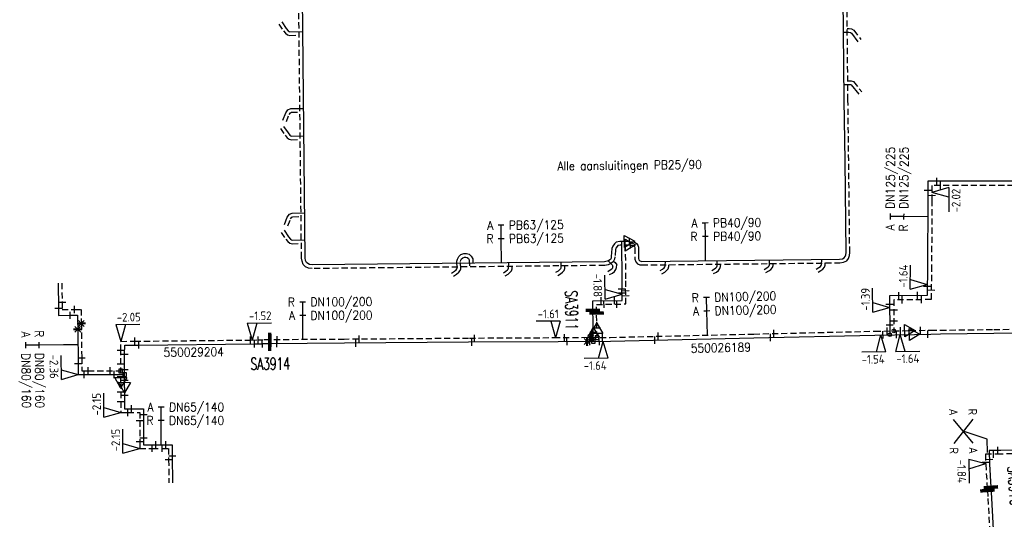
# Model space of a CAD drawing. Header units: millimetres. Extents: x 0 to 118212815, y 0 to 488348790.
# Tile 94 of 143: x 117576435 to 117678576, y 486050167 to 486101966. Entities that reach past the tile are written whole.
import ezdxf
from ezdxf.enums import TextEntityAlignment as Align

# ---------------------------------------------------------------- set-up
doc = ezdxf.new("R2010")
doc.units = ezdxf.units.MM
doc.header["$LTSCALE"] = 200
doc.linetypes.add('HIDDEN2', pattern=[4.7625, 3.175, -1.5875])
for name, color, linetype in [('WW-C-AFSLUITER', 7, 'Continuous'), ('WW-C-mof', 7, 'Continuous'), ('WW-C-tstuk', 7, 'Continuous'), ('WW-C-VERLOOP', 7, 'Continuous'), ('WW-I-diam', 7, 'Continuous'), ('WW-I-info', 7, 'Continuous'), ('WW-I-leidingkruis', 7, 'Continuous'), ('WW-I-NAP', 7, 'Continuous'), ('WW-L-aanvoer', 3, 'Continuous'), ('WW-L-retour', 3, 'HIDDEN2')]:
    doc.layers.add(name, color=color, linetype=linetype)
doc.styles.add('DIN17', font='ROMANS.SHX', dxfattribs={"width": 0.9})
doc.styles.add('ISOCP', font='ISOCP.SHX')

# ---------------------------------------------------------------- blocks, each defined once
blk = doc.blocks.new('LR-tsb')
blk.add_circle((0, 0), 0.375)
blk = doc.blocks.new('LR-mof')
at = {"color": 0, "linetype": 'ByBlock', "lineweight": -2}
blk.add_line((0, -0.75), (0, 0.75), dxfattribs=at)
blk = doc.blocks.new('LR-VERL')
at = {"color": 0, "linetype": 'ByBlock', "lineweight": -2}
blk.add_lwpolyline([(1.08, 0), (-1.08, -1.25), (-1.08, 1.25)], close=True, dxfattribs=at)
blk = doc.blocks.new('LR-AFS')
at = {"color": 0, "lineweight": -3, "const_width": 0.7}
blk.add_lwpolyline([(0, -1.5), (0, 1.5)], dxfattribs=at)
at = {"color": 7, "linetype": 'ByBlock', "lineweight": -2, "style": 'DIN17', "width": 0.9}
blk.add_attdef('*1', text='', height=2.5, dxfattribs=at).set_placement((0, 5), align=Align.MIDDLE)
at = {"color": 0, "linetype": 'ByBlock', "lineweight": -2, "style": 'DIN17', "width": 0.3, "flags": 1}
for tag, p in [('*2', (2.5, 1.5)), ('OCODE', (-7.5, -2.5)), ('NCODE', (-2.5, -2.5)), ('BC', (2.5, -2.5)), ('RK', (7.5, -2.5)), ('ST', (-7.5, -5)), ('VCODE', (-2.5, -5)), ('NIVO', (2.5, -5)), ('IMM', (7.5, -5)), ('FABR', (-7.5, -7.5)), ('TYPE', (-2.5, -7.5)), ('OPBOUW', (2.5, -7.5)), ('BEDIEN', (7.5, -7.5)), ('VERTR', (-7.5, -10)), ('OPBLEN', (-2.5, -10)), ('HULPST', (2.5, -10)), ('VERLSP', (7.5, -10)), ('DEKM', (-7.5, -12.5)), ('PDATUM', (-2.5, -12.5)), ('OPM', (2.5, -12.5)), ('BORD', (7.5, -12.5)), ('BORDL', (-7.5, -15)), ('BORDX', (-2.5, -15)), ('BORDY', (2.5, -15)), ('BORDZ', (7.5, -15))]:
    blk.add_attdef(tag, text='', height=1.8, dxfattribs=at).set_placement(p, align=Align.MIDDLE)
blk = doc.blocks.new('LR-tso')
blk.add_lwpolyline([(-0.375, -0.375), (0.375, -0.375), (0.375, 0.375), (-0.375, 0.375)], close=True)
blk = doc.blocks.new('LR-ldkruis')
at = {"color": 0, "linetype": 'ByBlock', "lineweight": -2}
for p, q in [((2.5, 2), (-2.5, -2)), ((-2.5, 2), (2.5, -2))]:
    blk.add_line(p, q, dxfattribs=at)
at = {"color": 0, "linetype": 'ByBlock', "lineweight": -2, "style": 'ISOCP'}
for tag, p in [('*1', (-4, 2)), ('*3', (4, 2)), ('*2', (-4, -2)), ('*4', (4, -2))]:
    blk.add_attdef(tag, text='', height=1.8, dxfattribs=at).set_placement(p, align=Align.MIDDLE)
blk = doc.blocks.new('nap1')
at = {"color": 0, "linetype": 'Continuous', "lineweight": -3}
for p, q in [((-1, 3.5), (0, 0)), ((-1, 3.5), (4, 3.5)), ((1, 3.5), (0, 0))]:
    blk.add_line(p, q, dxfattribs=at)
at = {"color": 0, "linetype": 'Continuous', "lineweight": -3, "style": 'ISOCP'}
for tag, p in [('*1', (1.7, 5)), ('*2', (4, 1.5))]:
    blk.add_attdef(tag, text='', height=1.8, dxfattribs=at).set_placement(p, align=Align.MIDDLE)
blk = doc.blocks.new('nap2')
at = {"color": 0, "linetype": 'Continuous', "lineweight": -3}
for p, q in [((1, 3.5), (-4, 3.5)), ((-1, 3.5), (0, 0)), ((1, 3.5), (0, 0))]:
    blk.add_line(p, q, dxfattribs=at)
at = {"color": 0, "linetype": 'Continuous', "lineweight": -3, "style": 'ISOCP'}
for tag, p in [('*1', (-1.5, 5)), ('*2', (-4, 1.5))]:
    blk.add_attdef(tag, text='', height=1.8, dxfattribs=at).set_placement(p, align=Align.MIDDLE)
blk = doc.blocks.new('LR-DIAB2')
at = {"color": 0, "linetype": 'Continuous', "lineweight": -3}
blk.add_line((0, 5), (0, 7.8), dxfattribs=at)
at = {"color": 0, "lineweight": -3}
blk.add_line((0, 0), (0, 5), dxfattribs=at)
for points in [[(0.61, 7.8), (0, 7.8), (-0.61, 7.8)], [(0.61, 5), (0, 5), (-0.61, 5)]]:
    blk.add_lwpolyline(points, dxfattribs=at)
at = {"color": 1, "lineweight": -3, "style": 'DIN17', "width": 0.9}
for tag, p in [('*1', (-1.61, 7.8)), ('*2', (-1.61, 5.02))]:
    blk.add_attdef(tag, text='', height=1.8, dxfattribs=at).set_placement(p, align=Align.MIDDLE_RIGHT)
for tag, p in [('*11', (1.61, 7.8)), ('*12', (1.61, 5))]:
    blk.add_attdef(tag, text='', height=1.8, dxfattribs=at).set_placement(p, align=Align.MIDDLE_LEFT)
blk = doc.blocks.new('LR-hyp')
at = {"color": 7, "linetype": 'ByBlock', "lineweight": -3, "style": 'DIN17', "width": 0.9}
blk.add_attdef('*1', text='', height=1.8, dxfattribs=at).set_placement((0, 0), align=Align.MIDDLE)
at = {"color": 7, "linetype": 'ByBlock', "lineweight": -2, "style": 'DIN17', "width": 0.9, "flags": 1}
blk.add_attdef('*2', text='', height=1.8, dxfattribs=at).set_placement((0, -5), align=Align.MIDDLE)
blk = doc.blocks.new('LR-AFS-NB')
at = {"color": 0, "lineweight": -3}
for p, q in [((-1, -1), (1, 1)), ((-1, 1), (1, -1))]:
    blk.add_line(p, q, dxfattribs=at)
at = {"color": 0, "lineweight": -3, "const_width": 0.7}
blk.add_lwpolyline([(0, -1.5), (0, 1.5)], dxfattribs=at)
at = {"color": 7, "linetype": 'ByBlock', "lineweight": -2, "style": 'DIN17', "flags": 1}
for tag, height, width, p in [('*1', 2.5, 0.9, (0, 5)), ('*2', 1.8, 0.3, (4.5, 1.5))]:
    blk.add_attdef(tag, text='', height=height, dxfattribs=dict(at, width=width)).set_placement(p, align=Align.MIDDLE)
at = {"color": 0, "linetype": 'ByBlock', "lineweight": -2, "style": 'DIN17', "width": 0.3, "flags": 1}
for tag, p in [('OCODE', (-7.5, -2.5)), ('NCODE', (-2.5, -2.5)), ('BC', (2.5, -2.5)), ('RK', (7.5, -2.5)), ('FABR', (-7.5, -7.5)), ('ST', (-7.5, -5)), ('VCODE', (-2.5, -5)), ('TYPE', (-2.5, -7.5)), ('OPBOUW', (2.5, -7.5)), ('NIVO', (2.5, -5)), ('BEDIEN', (7.5, -7.5)), ('IMM', (7.5, -5)), ('VERTR', (-7.5, -10)), ('OPBLEN', (-2.5, -10)), ('HULPST', (2.5, -10)), ('VERLSP', (7.5, -10)), ('DEKM', (-7.5, -12.5)), ('PDATUM', (-2.5, -12.5)), ('OPM', (2.5, -12.5)), ('BORD', (7.5, -12.5)), ('BORDL', (-7.5, -15)), ('BORDX', (-2.5, -15)), ('BORDY', (2.5, -15)), ('BORDZ', (7.5, -15))]:
    blk.add_attdef(tag, text='', height=1.8, dxfattribs=at).set_placement(p, align=Align.MIDDLE)
blk = doc.blocks.new('LR-DIAO2')
at = {"color": 0, "lineweight": -3}
blk.add_line((0, 0), (0, -5), dxfattribs=at)
at = {"color": 0, "linetype": 'Continuous', "lineweight": -3}
blk.add_line((0, -5), (0, -7.8), dxfattribs=at)
at = {"color": 0, "lineweight": -3}
for points in [[(0.61, -5), (0, -5), (-0.61, -5)], [(0.61, -7.8), (0, -7.8), (-0.61, -7.8)]]:
    blk.add_lwpolyline(points, dxfattribs=at)
at = {"color": 1, "lineweight": -3, "style": 'DIN17', "width": 0.9}
for tag, p in [('*1', (-1.61, -5)), ('*2', (-1.61, -7.78))]:
    blk.add_attdef(tag, text='', height=1.8, dxfattribs=at).set_placement(p, align=Align.MIDDLE_RIGHT)
for tag, p in [('*11', (1.61, -5)), ('*12', (1.61, -7.8))]:
    blk.add_attdef(tag, text='', height=1.8, dxfattribs=at).set_placement(p, align=Align.MIDDLE_LEFT)

msp = doc.modelspace()

# ---------------------------------------------------------------- linework, layer by layer
at = {"layer": 'WW-I-diam'}
msp.add_line((117582475, 486068267), (117580969, 486068252), dxfattribs=at)
at = {"layer": 'WW-I-info'}
for p, q in [((117676808, 486058461), (117674322, 486059295)), ((117676819, 486057101), (117676808, 486058461))]:
    msp.add_line(p, q, dxfattribs=at)
at = {"layer": 'WW-L-aanvoer'}
for p, q in [((117606050, 486077292), (117605427, 486134767)), ((117661980, 486093641), (117661605, 486129038)), ((117603617, 486101730), (117604089, 486101053)), ((117604089, 486101053), (117604278, 486100822)), ((117604278, 486100822), (117604374, 486100743)), ((117604374, 486100743), (117604476, 486100724)), ((117604476, 486100724), (117605796, 486100755)), ((117661906, 486100666), (117662456, 486100672)), ((117662456, 486100672), (117662606, 486100649)), ((117662606, 486100649), (117662724, 486100580)), ((117662724, 486100580), (117663397, 486099680)), ((117661963, 486095256), (117662618, 486095251)), ((117662618, 486095251), (117662703, 486095221)), ((117662703, 486095221), (117663489, 486094262)), ((117662053, 486087336), (117661980, 486093641)), ((117603747, 486091549), (117604051, 486092318)), ((117604051, 486092318), (117604268, 486092625)), ((117604268, 486092625), (117604548, 486092742)), ((117604548, 486092742), (117605882, 486092758)), ((117603797, 486090910), (117604269, 486090233)), ((117604269, 486090233), (117604458, 486090002)), ((117604458, 486090002), (117604554, 486089923)), ((117604554, 486089923), (117604656, 486089904)), ((117604656, 486089904), (117605913, 486089933)), ((117662162, 486077832), (117662053, 486087336)), ((117681970, 486085218), (117670644, 486085208)), ((117670644, 486085208), (117670646, 486083269)), ((117670646, 486083269), (117670601, 486076465)), ((117604197, 486081494), (117604414, 486081800)), ((117604414, 486081800), (117604694, 486081918)), ((117604694, 486081918), (117606000, 486081933)), ((117603893, 486080725), (117604197, 486081494)), ((117603861, 486080130), (117604333, 486079453)), ((117604333, 486079453), (117604522, 486079222)), ((117604522, 486079222), (117604618, 486079143)), ((117604618, 486079143), (117604720, 486079124)), ((117604720, 486079124), (117606030, 486079154)), ((117638123, 486078713), (117637953, 486078478)), ((117638317, 486078903), (117638123, 486078713)), ((117638688, 486078966), (117638317, 486078903)), ((117639694, 486078982), (117638688, 486078966)), ((117638866, 486078969), (117638901, 486074892)), ((117639694, 486078982), (117640164, 486078944)), ((117640164, 486078944), (117640432, 486078779)), ((117640432, 486078779), (117640554, 486078606)), ((117621975, 486077411), (117622205, 486077615)), ((117622205, 486077615), (117622513, 486077726)), ((117622513, 486077726), (117622792, 486077722)), ((117622792, 486077722), (117623045, 486077639)), ((117623045, 486077639), (117623285, 486077440)), ((117637851, 486078238), (117637805, 486077426)), ((117637953, 486078478), (117637851, 486078238)), ((117640554, 486078606), (117640614, 486078373)), ((117640614, 486078373), (117640617, 486077219)), ((117662070, 486077403), (117662145, 486077594)), ((117662145, 486077594), (117662162, 486077832)), ((117606099, 486077014), (117606050, 486077292)), ((117606175, 486076807), (117606099, 486077014)), ((117606310, 486076676), (117606175, 486076807)), ((117606499, 486076585), (117606310, 486076676)), ((117606816, 486076540), (117606499, 486076585)), ((117637097, 486076869), (117606816, 486076540)), ((117621797, 486076926), (117621846, 486077145)), ((117621804, 486076209), (117621797, 486076926)), ((117621846, 486077145), (117621975, 486077411)), ((117623285, 486077440), (117623427, 486077172)), ((117623427, 486077172), (117623448, 486076721)), ((117627154, 486076208), (117627170, 486076761)), ((117632606, 486076251), (117632623, 486076820)), ((117637364, 486076914), (117637097, 486076869)), ((117637563, 486077005), (117637364, 486076914)), ((117637495, 486076974), (117637900, 486076548)), ((117637712, 486077116), (117637563, 486077005)), ((117637783, 486077250), (117637712, 486077116)), ((117637805, 486077426), (117637783, 486077250)), ((117640617, 486077219), (117640669, 486077068)), ((117640669, 486077068), (117640750, 486076977)), ((117640750, 486076977), (117640855, 486076934)), ((117640855, 486076934), (117640990, 486076913)), ((117640990, 486076913), (117661483, 486077137)), ((117643406, 486076433), (117643421, 486076940)), ((117648774, 486076438), (117648791, 486076998)), ((117654209, 486076546), (117654224, 486077058)), ((117659588, 486076496), (117659619, 486076587)), ((117659619, 486076587), (117659635, 486077117)), ((117661483, 486077137), (117661789, 486077187)), ((117661789, 486077187), (117661978, 486077281)), ((117661978, 486077281), (117662070, 486077403)), ((117621241, 486075696), (117621537, 486075893)), ((117621537, 486075893), (117621710, 486076034)), ((117621710, 486076034), (117621782, 486076138)), ((117621782, 486076138), (117621804, 486076209)), ((117626610, 486075738), (117626877, 486075889)), ((117626877, 486075889), (117627033, 486076015)), ((117627033, 486076015), (117627122, 486076117)), ((117627122, 486076117), (117627154, 486076208)), ((117632063, 486075781), (117632329, 486075932)), ((117632329, 486075932), (117632485, 486076058)), ((117632485, 486076058), (117632575, 486076160)), ((117632575, 486076160), (117632606, 486076251)), ((117637437, 486075864), (117637704, 486076016)), ((117637704, 486076016), (117637860, 486076141)), ((117637860, 486076141), (117637949, 486076243)), ((117637900, 486076548), (117637983, 486076423)), ((117637949, 486076243), (117637980, 486076335)), ((117637980, 486076335), (117637983, 486076423)), ((117642863, 486075963), (117643129, 486076114)), ((117643129, 486076114), (117643286, 486076240)), ((117643286, 486076240), (117643375, 486076342)), ((117643375, 486076342), (117643406, 486076433)), ((117648231, 486075968), (117648498, 486076119)), ((117648498, 486076119), (117648654, 486076244)), ((117648654, 486076244), (117648743, 486076347)), ((117648743, 486076347), (117648774, 486076438)), ((117653666, 486076076), (117653932, 486076227)), ((117653932, 486076227), (117654088, 486076353)), ((117654088, 486076353), (117654178, 486076455)), ((117654178, 486076455), (117654209, 486076546)), ((117659076, 486076117), (117659343, 486076268)), ((117659343, 486076268), (117659499, 486076393)), ((117659499, 486076393), (117659588, 486076496)), ((117670601, 486076465), (117670568, 486073366)), ((117580434, 486074643), (117580457, 486072062)), ((117638901, 486074892), (117638908, 486074061)), ((117638928, 486072869), (117638908, 486074061)), ((117635881, 486072816), (117638928, 486072869)), ((117635898, 486071831), (117635881, 486072816)), ((117670568, 486073366), (117666671, 486073344)), ((117666671, 486073344), (117666694, 486069296)), ((117580457, 486072062), (117580463, 486071306)), ((117635918, 486070703), (117635898, 486071831)), ((117580463, 486071306), (117581666, 486071317)), ((117581666, 486071317), (117582448, 486071324)), ((117582448, 486071324), (117582459, 486069861)), ((117635938, 486069528), (117635918, 486070703)), ((117582459, 486069861), (117582494, 486066311)), ((117635954, 486068607), (117635938, 486069528)), ((117671953, 486069402), (117677486, 486069466)), ((117677486, 486069466), (117682209, 486069524)), ((117610114, 486068423), (117602370, 486068372)), ((117623010, 486068524), (117610114, 486068423)), ((117632291, 486068569), (117623010, 486068524)), ((117635092, 486068598), (117632291, 486068569)), ((117635092, 486068598), (117635298, 486068600)), ((117635298, 486068600), (117637711, 486068625)), ((117637711, 486068625), (117652586, 486068977)), ((117652586, 486068977), (117665135, 486069267)), ((117665135, 486069267), (117669261, 486069343)), ((117669261, 486069343), (117670958, 486069374)), ((117670958, 486069374), (117671953, 486069402)), ((117587324, 486067242), (117587328, 486068219)), ((117587328, 486068219), (117588785, 486068238)), ((117588785, 486068238), (117600800, 486068357)), ((117600800, 486068357), (117601604, 486068366)), ((117602370, 486068372), (117601604, 486068366)), ((117587317, 486065677), (117587324, 486067242)), ((117582494, 486066311), (117582506, 486065166)), ((117587309, 486063828), (117587317, 486065677)), ((117582506, 486065166), (117583130, 486065172)), ((117583130, 486065172), (117587315, 486065174)), ((117587309, 486063828), (117587303, 486063005)), ((117587303, 486063005), (117587292, 486061628)), ((117587292, 486061628), (117588042, 486061628)), ((117588042, 486061628), (117589276, 486061628)), ((117589276, 486061628), (117589276, 486061006)), ((117589276, 486061006), (117589275, 486058564)), ((117589275, 486058564), (117589275, 486057904)), ((117589275, 486057904), (117590569, 486057904)), ((117590569, 486057904), (117591588, 486057904)), ((117591588, 486057904), (117592269, 486057904)), ((117592269, 486057904), (117592269, 486056698)), ((117678205, 486057311), (117677006, 486057294)), ((117677006, 486057294), (117677027, 486055893)), ((117681326, 486057357), (117678205, 486057311)), ((117592269, 486056698), (117592288, 486053952)), ((117677027, 486055893), (117677180, 486053487)), ((117677180, 486053487), (117677252, 486052346)), ((117677252, 486052346), (117677542, 486047113))]:
    msp.add_line(p, q, dxfattribs=at)
at = {"layer": 'WW-L-retour'}
for p, q in [((117605670, 486077257), (117605047, 486134763)), ((117662360, 486093645), (117661985, 486129033)), ((117603305, 486101513), (117603786, 486100824)), ((117603786, 486100824), (117604008, 486100553)), ((117604008, 486100553), (117604208, 486100388)), ((117604208, 486100388), (117604445, 486100343)), ((117604445, 486100343), (117605420, 486100366)), ((117662281, 486101050), (117662484, 486101052)), ((117662484, 486101052), (117662735, 486101013)), ((117662735, 486101013), (117662982, 486100869)), ((117662982, 486100869), (117663702, 486099907)), ((117662339, 486095633), (117662684, 486095631)), ((117662684, 486095631), (117662930, 486095544)), ((117662930, 486095544), (117663783, 486094503)), ((117662433, 486087341), (117662360, 486093645)), ((117604101, 486091409), (117604388, 486092136)), ((117604388, 486092136), (117604515, 486092316)), ((117604515, 486092316), (117604626, 486092363)), ((117604626, 486092363), (117605506, 486092374)), ((117603485, 486090693), (117603966, 486090004)), ((117603966, 486090004), (117604188, 486089733)), ((117604188, 486089733), (117604388, 486089568)), ((117604388, 486089568), (117604625, 486089523)), ((117604625, 486089523), (117605537, 486089544)), ((117662542, 486077821), (117662433, 486087341)), ((117682398, 486084793), (117671070, 486084784)), ((117671070, 486084784), (117671071, 486083268)), ((117671071, 486083268), (117671026, 486076461)), ((117604246, 486080585), (117604533, 486081312)), ((117604533, 486081312), (117604661, 486081492)), ((117604661, 486081492), (117604772, 486081539)), ((117604772, 486081539), (117605624, 486081549)), ((117603549, 486079913), (117604029, 486079223)), ((117604029, 486079223), (117604252, 486078953)), ((117604252, 486078953), (117604451, 486078788)), ((117604451, 486078788), (117604688, 486078743)), ((117604688, 486078743), (117605654, 486078765)), ((117638227, 486078150), (117638184, 486077392)), ((117638287, 486078290), (117638227, 486078150)), ((117638412, 486078464), (117638287, 486078290)), ((117638498, 486078548), (117638412, 486078464)), ((117638723, 486078587), (117638498, 486078548)), ((117639783, 486078604), (117638723, 486078587)), ((117639249, 486078595), (117639281, 486074896)), ((117639783, 486078604), (117640023, 486078585)), ((117640023, 486078585), (117640166, 486078497)), ((117640166, 486078497), (117640203, 486078444)), ((117640203, 486078444), (117640234, 486078324)), ((117640234, 486078324), (117640237, 486077154)), ((117662520, 486077510), (117662542, 486077821)), ((117605731, 486076916), (117605670, 486077257)), ((117605847, 486076594), (117605731, 486076916)), ((117606090, 486076360), (117605847, 486076594)), ((117622178, 486076886), (117622207, 486077020)), ((117622185, 486076152), (117622178, 486076886)), ((117622207, 486077020), (117622283, 486077177)), ((117622283, 486077177), (117622402, 486077282)), ((117622402, 486077282), (117622577, 486077345)), ((117622577, 486077345), (117622729, 486077343)), ((117622729, 486077343), (117622858, 486077301)), ((117622858, 486077301), (117622985, 486077196)), ((117622985, 486077196), (117623051, 486077070)), ((117623051, 486077070), (117623086, 486076337)), ((117637758, 486076676), (117637476, 486076548)), ((117638007, 486076863), (117637758, 486076676)), ((117638152, 486077134), (117638007, 486076863)), ((117638050, 486076942), (117638198, 486076786)), ((117638184, 486077392), (117638152, 486077134)), ((117638198, 486076786), (117638367, 486076533)), ((117640237, 486077154), (117640335, 486076873)), ((117640335, 486076873), (117640524, 486076658)), ((117640524, 486076658), (117640753, 486076566)), ((117640963, 486076533), (117661516, 486076757)), ((117649152, 486076369), (117649160, 486076622)), ((117654587, 486076478), (117654593, 486076682)), ((117659997, 486076518), (117660004, 486076741)), ((117661516, 486076757), (117661908, 486076821)), ((117661908, 486076821), (117662227, 486076981)), ((117662227, 486076981), (117662405, 486077216)), ((117662405, 486077216), (117662520, 486077510)), ((117606387, 486076217), (117606090, 486076360)), ((117606791, 486076160), (117606387, 486076217)), ((117637132, 486076489), (117606791, 486076160)), ((117621452, 486075379), (117621763, 486075587)), ((117621763, 486075587), (117621991, 486075774)), ((117621991, 486075774), (117622126, 486075968)), ((117622126, 486075968), (117622185, 486076152)), ((117626798, 486075407), (117627091, 486075574)), ((117627091, 486075574), (117627297, 486075740)), ((117627297, 486075740), (117627458, 486075924)), ((117627458, 486075924), (117627532, 486076140)), ((117627532, 486076140), (117627539, 486076385)), ((117632250, 486075450), (117632543, 486075617)), ((117632543, 486075617), (117632750, 486075782)), ((117632750, 486075782), (117632910, 486075966)), ((117632910, 486075966), (117632984, 486076182)), ((117632984, 486076182), (117632992, 486076444)), ((117637476, 486076548), (117637132, 486076489)), ((117637625, 486075534), (117637918, 486075700)), ((117637918, 486075700), (117638124, 486075866)), ((117638124, 486075866), (117638285, 486076050)), ((117638285, 486076050), (117638359, 486076266)), ((117638359, 486076266), (117638367, 486076533)), ((117640753, 486076566), (117640963, 486076533)), ((117643050, 486075632), (117643344, 486075799)), ((117643344, 486075799), (117643550, 486075965)), ((117643550, 486075965), (117643710, 486076149)), ((117643710, 486076149), (117643784, 486076365)), ((117643784, 486076365), (117643790, 486076564)), ((117648419, 486075637), (117648712, 486075803)), ((117648712, 486075803), (117648918, 486075969)), ((117648918, 486075969), (117649078, 486076153)), ((117649078, 486076153), (117649152, 486076369)), ((117653853, 486075746), (117654146, 486075912)), ((117654146, 486075912), (117654353, 486076078)), ((117654353, 486076078), (117654513, 486076262)), ((117654513, 486076262), (117654587, 486076478)), ((117659264, 486075786), (117659557, 486075952)), ((117659557, 486075952), (117659763, 486076118)), ((117659763, 486076118), (117659923, 486076302)), ((117659923, 486076302), (117659997, 486076518)), ((117671026, 486076461), (117670989, 486072943)), ((117580814, 486074647), (117580831, 486072668)), ((117639281, 486074896), (117639288, 486074068)), ((117639315, 486072495), (117639288, 486074068)), ((117580831, 486072668), (117580838, 486071916)), ((117636268, 486072443), (117639315, 486072495)), ((117670989, 486072943), (117667099, 486072922)), ((117667099, 486072922), (117667117, 486069703)), ((117580838, 486071916), (117582115, 486071925)), ((117582115, 486071925), (117582823, 486071924)), ((117582823, 486071924), (117582833, 486070470)), ((117636283, 486071558), (117636268, 486072443)), ((117636298, 486070710), (117636283, 486071558)), ((117582833, 486070470), (117582868, 486066919)), ((117636310, 486069977), (117636298, 486070710)), ((117636327, 486069011), (117636310, 486069977)), ((117652576, 486069377), (117665127, 486069667)), ((117665127, 486069667), (117668780, 486069734)), ((117668780, 486069734), (117670950, 486069774)), ((117670950, 486069774), (117671947, 486069782)), ((117671947, 486069782), (117677482, 486069846)), ((117677482, 486069846), (117682584, 486069909)), ((117586926, 486067669), (117586930, 486068614)), ((117586930, 486068614), (117588377, 486068633)), ((117588377, 486068633), (117600384, 486068753)), ((117600384, 486068753), (117601177, 486068761)), ((117601177, 486068761), (117601644, 486068767)), ((117602386, 486068772), (117601644, 486068767)), ((117610111, 486068823), (117602386, 486068772)), ((117623008, 486068924), (117610111, 486068823)), ((117632288, 486068969), (117623008, 486068924)), ((117635357, 486069001), (117632288, 486068969)), ((117635357, 486069001), (117635685, 486069004)), ((117635685, 486069004), (117637704, 486069025)), ((117637704, 486069025), (117652576, 486069377)), ((117586919, 486066239), (117586926, 486067669)), ((117582868, 486066919), (117582882, 486065550)), ((117582882, 486065550), (117583534, 486065554)), ((117583534, 486065554), (117586917, 486065554)), ((117586911, 486064328), (117586919, 486066239)), ((117586911, 486064328), (117586911, 486063372)), ((117586911, 486063372), (117586912, 486062372)), ((117586912, 486062372), (117586912, 486061248)), ((117586912, 486061248), (117587655, 486061248)), ((117587655, 486061248), (117588896, 486061248)), ((117588896, 486060389), (117588895, 486058195)), ((117588896, 486061248), (117588896, 486060389)), ((117588895, 486058195), (117588895, 486057524)), ((117588895, 486057524), (117590178, 486057524)), ((117590178, 486057524), (117591215, 486057524)), ((117591215, 486057524), (117591889, 486057524)), ((117591889, 486057524), (117591889, 486056337)), ((117591889, 486056337), (117591908, 486053948)), ((117678211, 486056931), (117676632, 486056908)), ((117676632, 486056908), (117676647, 486055878)), ((117681331, 486056977), (117678211, 486056931)), ((117676647, 486055878), (117676820, 486053152)), ((117676820, 486053152), (117676873, 486052323)), ((117676873, 486052323), (117677163, 486047092))]:
    msp.add_line(p, q, dxfattribs=at)

# ---------------------------------------------------------------- block references
at = {"layer": 'WW-C-AFSLUITER', "linetype": 'Continuous'}
ref = msp.add_blockref('LR-AFS', (117635898, 486071831), dxfattribs=dict(at, xscale=500, yscale=500, zscale=500, rotation=270.9879))
ref.add_attrib('*1', 'SA3911', dxfattribs={"layer": '0', "color": 7, "linetype": 'ByBlock', "lineweight": -2, "height": 1250, "rotation": 270.9879, "style": 'DIN17', "width": 0.65}).set_placement((117633693, 486071835), align=Align.MIDDLE)
for name, p, xscale, yscale, zscale, rotation in [('LR-AFS', (117636283, 486071558), 500, 500, 500, 270.9879), ('LR-AFS-NB', (117582833, 486070470), 299.9999999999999, 299.9999999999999, 299.9999999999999, 270.5700000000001), ('LR-AFS-NB', (117582459, 486069861), 299.9999999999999, 299.9999999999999, 299.9999999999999, 270.5700000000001), ('LR-AFS', (117602386, 486068772), 500, 500, 500, 0.3789999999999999), ('LR-AFS-NB', (117635685, 486069004), 300, 300, 300, 0.5916000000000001), ('LR-AFS-NB', (117635298, 486068600), 300, 300, 300, 0.5916000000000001), ('LR-AFS', (117676820, 486053152), 500, 500, 500, 273.6371)]:
    msp.add_blockref(name, p, dxfattribs=dict(at, xscale=xscale, yscale=yscale, zscale=zscale, rotation=rotation))
ref = msp.add_blockref('LR-AFS', (117602370, 486068372), dxfattribs=dict(at, xscale=500, yscale=500, zscale=500, rotation=0.3789999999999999))
ref.add_attrib('*1', 'SA3914', dxfattribs={"layer": '0', "color": 7, "linetype": 'ByBlock', "lineweight": -2, "height": 1250, "rotation": 0.379, "style": 'DIN17', "width": 0.65}).set_placement((117602421, 486066299), align=Align.MIDDLE)
ref = msp.add_blockref('LR-AFS', (117677180, 486053487), dxfattribs=dict(at, xscale=500, yscale=500, zscale=500, rotation=273.6371))
ref.add_attrib('*1', 'SA3910', dxfattribs={"layer": '0', "color": 7, "linetype": 'ByBlock', "lineweight": -2, "height": 1250, "rotation": 273.6371, "style": 'DIN17', "width": 0.65}).set_placement((117679675, 486053645), align=Align.MIDDLE)
at = {"layer": 'WW-C-mof', "linetype": 'Continuous', "xscale": 500, "yscale": 500, "zscale": 500}
for p, rotation in [((117671579, 486085209), 0.0488), ((117671967, 486084785), 0.0488), ((117670645, 486084275), 270.0488), ((117671071, 486083756), 270.0488), ((117638908, 486074059), 270.9879), ((117638915, 486073644), 270.9879), ((117639291, 486073873), 270.9879), ((117667620, 486073350), 0.3196), ((117669567, 486073360), 0.3196), ((117670578, 486074298), 89.3964), ((117670999, 486073906), 89.3964), ((117580831, 486072668), 270.5038), ((117636754, 486072831), 0.9879), ((117637044, 486072456), 0.9879), ((117638137, 486072855), 0.9879), ((117638374, 486072479), 0.9879), ((117639300, 486073356), 270.9879), ((117666676, 486072484), 270.3196), ((117667987, 486072927), 0.3196), ((117669980, 486072938), 0.3196), ((117580457, 486072062), 270.5038), ((117581666, 486071317), 0.5038), ((117582115, 486071925), 359.8998), ((117667104, 486071894), 270.3196), ((117642665, 486069143), 1.3552), ((117654662, 486069425), 1.3235), ((117669884, 486069754), 1.0524), ((117670649, 486069368), 1.0524), ((117588377, 486068633), 0.7383), ((117588785, 486068238), 0.57), ((117600384, 486068753), 0.57), ((117600797, 486068357), 0.57), ((117601177, 486068761), 0.57), ((117601604, 486068366), 0.6609), ((117603111, 486068377), 0.3789999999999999), ((117603135, 486068777), 0.3789999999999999), ((117611312, 486068432), 0.4514), ((117611647, 486068835), 0.4514), ((117623329, 486068526), 0.2766), ((117623629, 486068927), 0.2766), ((117632947, 486068976), 0.5916), ((117633212, 486068579), 0.5916), ((117635575, 486068603), 0.5916), ((117635864, 486069006), 0.5916), ((117636568, 486068613), 0.5916), ((117636903, 486069017), 0.5916), ((117642330, 486068734), 1.3552), ((117654327, 486069017), 1.3235), ((117586926, 486067669), 89.75299999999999), ((117582868, 486066919), 270.5700000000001), ((117587324, 486067242), 89.75299999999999), ((117582494, 486066311), 270.5700000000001), ((117583130, 486065172), 0.57), ((117583534, 486065554), 359.994), ((117585819, 486065554), 359.994), ((117586222, 486065173), 0.0179), ((117586919, 486066239), 89.75299999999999), ((117587317, 486065677), 89.75299999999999), ((117586914, 486064954), 89.75299999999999), ((117587312, 486064546), 89.75299999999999), ((117586911, 486063372), 270.0117), ((117586912, 486062372), 270.0117), ((117587303, 486063005), 89.5526), ((117587655, 486061248), 359.994), ((117588042, 486061628), 359.994), ((117588896, 486060389), 89.99400000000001), ((117589276, 486061006), 89.99400000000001), ((117588895, 486058195), 89.99400000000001), ((117589275, 486058564), 89.99400000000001), ((117590569, 486057904), 359.994), ((117591588, 486057904), 359.994), ((117590178, 486057524), 359.994), ((117591215, 486057524), 359.994), ((117677448, 486056920), 0.8351999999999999), ((117677901, 486057307), 0.8351999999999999), ((117591889, 486056337), 89.99400000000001), ((117592269, 486056698), 89.99400000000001), ((117677020, 486056385), 270.8352), ((117676644, 486056086), 270.8352)]:
    msp.add_blockref('LR-mof', p, dxfattribs=dict(at, rotation=rotation))
at = {"layer": 'WW-C-mof', "xscale": 500, "yscale": 500, "zscale": 500}
for p, rotation in [((117639694, 486078982), 0.9369000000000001), ((117639783, 486078604), 0.9369000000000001), ((117667111, 486070703), 90.31961328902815), ((117635938, 486069528), 90.98789999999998), ((117636310, 486069977), 90.98789999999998), ((117665994, 486069283), 1.052417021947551), ((117666688, 486070296), 90.3196132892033), ((117666417, 486069691), 1.052417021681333), ((117667394, 486069309), 1.052417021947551), ((117667816, 486069716), 1.052417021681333)]:
    msp.add_blockref('LR-mof', p, dxfattribs=dict(at, rotation=rotation))
at = {"layer": 'WW-C-tstuk', "linetype": 'Continuous', "xscale": 500, "yscale": 500, "zscale": 500}
for name, p, rotation in [('LR-tsb', (117666694, 486069296), 1.0524), ('LR-tsb', (117667117, 486069703), 1.0524), ('LR-tso', (117635954, 486068607), 0.5916), ('LR-tso', (117636327, 486069011), 180.5916), ('LR-tso', (117586917, 486065554), 179.9940000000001), ('LR-tso', (117587315, 486065174), 180.0179)]:
    msp.add_blockref(name, p, dxfattribs=dict(at, rotation=rotation))
at = {"layer": 'WW-C-VERLOOP', "linetype": 'Continuous', "xscale": 500, "yscale": 500, "zscale": 500}
for p, rotation in [((117639694, 486078982), 0.9369000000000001), ((117639783, 486078604), 0.9369000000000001), ((117636310, 486069977), 90.98789999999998), ((117635938, 486069528), 90.98789999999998), ((117668780, 486069734), 1.0524), ((117669261, 486069343), 1.0524), ((117586911, 486064328), 269.753), ((117587309, 486063828), 269.753)]:
    msp.add_blockref('LR-VERL', p, dxfattribs=dict(at, rotation=rotation))
at = {"layer": 'WW-I-diam', "linetype": 'Continuous', "xscale": 500, "yscale": 500, "zscale": 500}
for name, p, rotation, values in [('LR-DIAB2', (117670635, 486081531), 89.61748079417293, {'*1': 'A', '*11': 'DN125/225', '*2': 'R', '*12': 'DN125/225'}), ('LR-DIAB2', (117626413, 486076753), 0.6225008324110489, {'*1': 'A', '*11': 'PB63/125', '*2': 'R', '*12': 'PB63/125'}), ('LR-DIAB2', (117647590, 486076985), 0.6251898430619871, {'*1': 'A', '*11': 'PB40/90', '*2': 'R', '*12': 'PB40/90'}), ('LR-DIAB2', (117647774, 486069263), 1.355153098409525, {'*1': 'R', '*11': 'DN100/200', '*2': 'A', '*12': 'DN100/200'}), ('LR-DIAB2', (117605816, 486068794), 0.379028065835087, {'*1': 'R', '*11': 'DN100/200', '*2': 'A', '*12': 'DN100/200'}), ('LR-DIAO2', (117580969, 486068252), 270.5700208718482, {'*1': 'R', '*11': 'DN80/160', '*2': 'A', '*12': 'DN80/160'}), ('LR-DIAB2', (117591118, 486057904), 359.9940358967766, {'*1': 'A', '*11': 'DN65/140', '*2': 'R', '*12': 'DN65/140'})]:
    msp.add_blockref(name, p, dxfattribs=dict(at, rotation=rotation)).add_auto_attribs(values)
at = {"layer": 'WW-I-info', "linetype": 'Continuous'}
ref = msp.add_blockref('LR-hyp', (117649170, 486067959), dxfattribs=dict(at, xscale=500, yscale=500, zscale=500, rotation=1.3552))
ref.add_attrib('*1', '550026189', dxfattribs={"layer": '0', "color": 0, "linetype": 'ByBlock', "lineweight": -3, "height": 900, "rotation": 1.3552, "style": 'DIN17', "width": 0.9}).set_placement((117649170, 486067959), align=Align.MIDDLE)
ref = msp.add_blockref('LR-hyp', (117594490, 486067507), dxfattribs=dict(at, xscale=499.9999999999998, yscale=499.9999999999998, zscale=499.9999999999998, rotation=0.57))
ref.add_attrib('*1', '550029204', dxfattribs={"layer": '0', "color": 0, "linetype": 'ByBlock', "lineweight": -3, "height": 900, "rotation": 0.57, "style": 'DIN17', "width": 0.9}).set_placement((117594490, 486067507), align=Align.MIDDLE)
at = {"layer": 'WW-I-leidingkruis', "linetype": 'Continuous'}
ref = msp.add_blockref('LR-ldkruis', (117674322, 486059295), dxfattribs=dict(at, xscale=500, yscale=500, zscale=500, rotation=270.8352))
ref.add_attrib('*1', 'R', dxfattribs={"layer": '0', "color": 1, "linetype": 'ByBlock', "lineweight": -2, "height": 900, "rotation": 270.8352, "style": 'ISOCP'}).set_placement((117675293, 486061309), align=Align.MIDDLE)
ref.add_attrib('*2', 'A', dxfattribs={"layer": '0', "color": 1, "linetype": 'ByBlock', "lineweight": -2, "height": 900, "rotation": 270.8352, "style": 'ISOCP'}).set_placement((117673293, 486061280), align=Align.MIDDLE)
ref.add_attrib('*3', 'A', dxfattribs={"layer": '0', "color": 1, "linetype": 'ByBlock', "lineweight": -2, "height": 900, "rotation": 270.8352, "style": 'ISOCP'}).set_placement((117675351, 486057309), align=Align.MIDDLE)
ref.add_attrib('*4', 'R', dxfattribs={"layer": '0', "color": 1, "linetype": 'ByBlock', "lineweight": -2, "height": 900, "rotation": 270.8352, "style": 'ISOCP'}).set_placement((117673351, 486057280), align=Align.MIDDLE)
at = {"layer": 'WW-I-NAP', "linetype": 'Continuous'}
ref = msp.add_blockref('nap1', (117671070, 486084059), dxfattribs=dict(at, xscale=500, yscale=500, zscale=500, rotation=270.048775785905))
ref.add_attrib('*1', '-2.02', dxfattribs={"layer": '0', "color": 1, "linetype": 'Continuous', "lineweight": -3, "height": 900, "rotation": 90.04878, "style": 'ISOCP'}).set_placement((117673571, 486083210), align=Align.MIDDLE)
ref = msp.add_blockref('nap1', (117670580, 486074495), dxfattribs=dict(at, xscale=500, yscale=500, zscale=500, rotation=89.39639862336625))
ref.add_attrib('*1', '-1.64', dxfattribs={"layer": '0', "color": 1, "linetype": 'Continuous', "lineweight": -3, "height": 900, "rotation": 89.3964, "style": 'ISOCP'}).set_placement((117668089, 486075372), align=Align.MIDDLE)
ref = msp.add_blockref('nap1', (117638917, 486073516), dxfattribs=dict(at, xscale=500, yscale=500, zscale=500, rotation=90.9879035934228))
ref.add_attrib('*1', '-1.88', dxfattribs={"layer": '0', "color": 1, "linetype": 'Continuous', "lineweight": -3, "height": 900, "rotation": 270.9879, "style": 'ISOCP'}).set_placement((117636397, 486074417), align=Align.MIDDLE)
ref = msp.add_blockref('nap1', (117666678, 486072142), dxfattribs=dict(at, xscale=500, yscale=500, zscale=500, rotation=90.31961328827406))
ref.add_attrib('*1', '-1.39', dxfattribs={"layer": '0', "color": 1, "linetype": 'Continuous', "lineweight": -3, "height": 900, "rotation": 90.31961, "style": 'ISOCP'}).set_placement((117664173, 486072979), align=Align.MIDDLE)
ref = msp.add_blockref('nap1', (117586930, 486068614), dxfattribs=dict(at, xscale=500, yscale=500, zscale=500, rotation=0.7383349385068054))
ref.add_attrib('*1', '-2.05', dxfattribs={"layer": '0', "color": 1, "linetype": 'Continuous', "lineweight": -3, "height": 900, "rotation": 0.73833, "style": 'ISOCP'}).set_placement((117587748, 486071125), align=Align.MIDDLE)
ref = msp.add_blockref('nap1', (117600561, 486068755), dxfattribs=dict(at, xscale=500, yscale=500, zscale=500, rotation=0.5700208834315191))
ref.add_attrib('*1', '-1.52', dxfattribs={"layer": '0', "color": 1, "linetype": 'Continuous', "lineweight": -3, "height": 900, "rotation": 0.57002, "style": 'ISOCP'}).set_placement((117601386, 486071263), align=Align.MIDDLE)
ref = msp.add_blockref('nap2', (117632027, 486068968), dxfattribs=dict(at, xscale=500, yscale=500, zscale=500, rotation=0.2765719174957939))
ref.add_attrib('*1', '-1.61', dxfattribs={"layer": '0', "color": 1, "linetype": 'Continuous', "lineweight": -3, "height": 900, "rotation": 0.27657, "style": 'ISOCP'}).set_placement((117631265, 486071464), align=Align.MIDDLE)
ref = msp.add_blockref('nap1', (117636960, 486068617), dxfattribs=dict(at, xscale=500, yscale=500, zscale=500, rotation=180.5916453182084))
ref.add_attrib('*1', '-1.64', dxfattribs={"layer": '0', "color": 1, "linetype": 'Continuous', "lineweight": -3, "height": 900, "rotation": 0.59165, "style": 'ISOCP'}).set_placement((117636135, 486066109), align=Align.MIDDLE)
ref = msp.add_blockref('nap1', (117665770, 486069279), dxfattribs=dict(at, xscale=500, yscale=500, zscale=500, rotation=181.052417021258))
ref.add_attrib('*1', '-1.54', dxfattribs={"layer": '0', "color": 1, "linetype": 'Continuous', "lineweight": -3, "height": 900, "rotation": 1.05242, "style": 'ISOCP'}).set_placement((117664966, 486066763), align=Align.MIDDLE)
ref = msp.add_blockref('nap2', (117667775, 486069316), dxfattribs=dict(at, xscale=500, yscale=500, zscale=500, rotation=181.0524170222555))
ref.add_attrib('*1', '-1.64', dxfattribs={"layer": '0', "color": 1, "linetype": 'Continuous', "lineweight": -3, "height": 900, "rotation": 1.05242, "style": 'ISOCP'}).set_placement((117668571, 486066830), align=Align.MIDDLE)
ref = msp.add_blockref('nap1', (117582506, 486065166), dxfattribs=dict(at, xscale=500, yscale=500, zscale=500, rotation=90.57002086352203))
ref.add_attrib('*1', '-2.36', dxfattribs={"layer": '0', "color": 1, "linetype": 'Continuous', "lineweight": -3, "height": 900, "rotation": 270.57002, "style": 'ISOCP'}).set_placement((117579997, 486065992), align=Align.MIDDLE)
ref = msp.add_blockref('nap1', (117586912, 486061248), dxfattribs=dict(at, xscale=500, yscale=500, zscale=500, rotation=89.99403589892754))
ref.add_attrib('*1', '-2.15', dxfattribs={"layer": '0', "color": 1, "linetype": 'Continuous', "lineweight": -3, "height": 900, "rotation": 89.99404, "style": 'ISOCP'}).set_placement((117584412, 486062099), align=Align.MIDDLE)
ref = msp.add_blockref('nap1', (117588895, 486057524), dxfattribs=dict(at, xscale=500, yscale=500, zscale=500, rotation=89.9940358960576))
ref.add_attrib('*1', '-2.15', dxfattribs={"layer": '0', "color": 1, "linetype": 'Continuous', "lineweight": -3, "height": 900, "rotation": 89.99404, "style": 'ISOCP'}).set_placement((117586395, 486058375), align=Align.MIDDLE)
ref = msp.add_blockref('nap2', (117676646, 486055940), dxfattribs=dict(at, xscale=500, yscale=500, zscale=500, rotation=90.83522408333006))
ref.add_attrib('*1', '-1.84', dxfattribs={"layer": '0', "color": 1, "linetype": 'Continuous', "lineweight": -3, "height": 900, "rotation": 270.83522, "style": 'ISOCP'}).set_placement((117674157, 486055154), align=Align.MIDDLE)

# ---------------------------------------------------------------- texts
at = {"layer": 'WW-I-info', "style": 'DIN17', "width": 0.9}
msp.add_text('Alle aansluitingen PB25/90', height=900, rotation=0.61415, dxfattribs=at).set_placement((117632217, 486086346))

doc.saveas('drawing.dxf')
